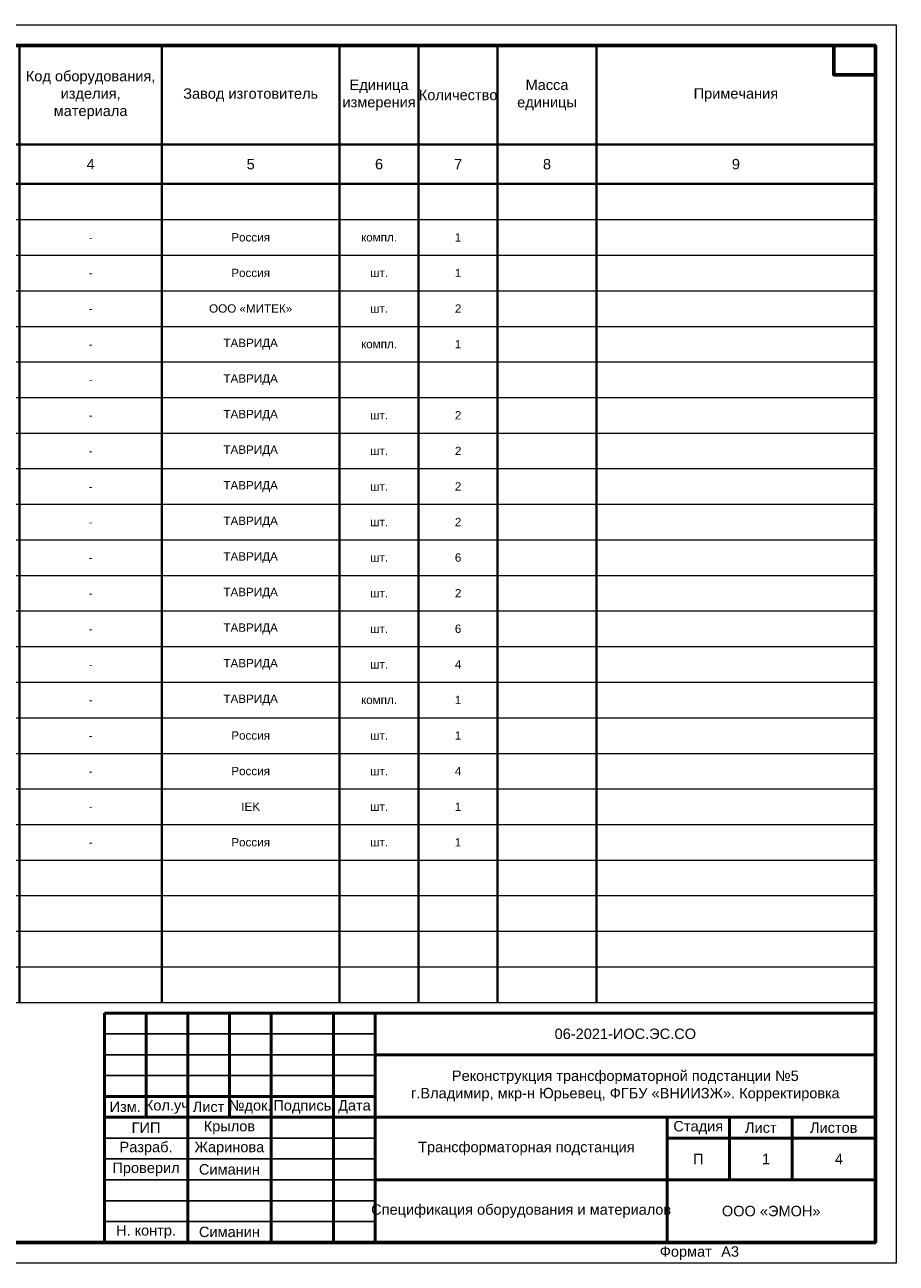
# Model space of a CAD drawing. Header units: millimetres. Extents: x 523209 to 536718, y -48289 to -47398.
# Tile 110 of 116: x 535204 to 535413, y -47992 to -47695. Entities that reach past the tile are written whole.
import ezdxf
from ezdxf.enums import TextEntityAlignment as Align

# ---------------------------------------------------------------- set-up
doc = ezdxf.new("R2010")
doc.units = ezdxf.units.MM
for name, color, linetype, lineweight in [('LIN_Основная сплошная', 50, 'Continuous', 50), ('ВК-линия контур', 132, 'Continuous', 15), ('ВК-линия толстая', 30, 'Continuous', 60), ('ВК-Текст', 1, 'Continuous', 30), ('электрика', 1, 'Continuous', 40), ('ЭОМ_Текст', 7, 'Continuous', 30)]:
    doc.layers.add(name, color=color, linetype=linetype, lineweight=lineweight)
doc.layers.add('Текст и рамки', color=7, linetype='Continuous')
doc.styles.get("Standard").update_dxf_attribs({"font": 'arial.ttf'})
doc.styles.add('ОПС', font='arial.ttf')
doc.styles.add('СГЕНЕРИР_СТИЛЬ_1', font='times.ttf')

# ---------------------------------------------------------------- blocks, each defined once
blk = doc.blocks.new('*U85')
at = {"layer": 'ВК-линия контур', "color": 0}
for p, q in [((-420, 297), (0, 297)), ((0, 297), (0, 0)), ((0, 0), (-420, 0))]:
    blk.add_line(p, q, dxfattribs=at)
at = {"layer": 'ВК-линия толстая', "color": 0}
for points in [[(-400, 5), (-400, 292), (-5, 292), (-5, 5)], [(-5, 292), (-15, 292), (-15, 285), (-5, 285)]]:
    blk.add_lwpolyline(points, close=True, dxfattribs=at)
at = {"layer": 'ВК-Текст', "color": 0}
blk.add_text('Формат ', height=2.5, dxfattribs=at).set_placement((-56.73, 1.56))
blk.add_attdef('ЛИСТ_АЛ', text='', height=2.5, dxfattribs=at).set_placement((-10, 288.5), align=Align.MIDDLE_CENTER)
at = {"layer": 'ВК-Текст', "color": 0, "ltscale": 0.5}
blk.add_attdef('ВЕРХНИЙ_ШИФР', text='', height=0.000005, rotation=180, dxfattribs=at).set_placement((-400, 278), align=Align.MIDDLE_CENTER)
at = {"layer": 'ВК-Текст', "color": 0, "flags": 12}
blk.add_attdef('ФОРМАТ_ЛИСТА', (-42, 1.56), '', height=2.5, dxfattribs=at)
blk = doc.blocks.new('A$C5C9321C1')
at = {"layer": 'электрика', "color": 7}
for p, q in [((1896, 22945), (1896, 20575)), ((13274, 22945), (13274, 20575)), ((18963, 22945), (18963, 20575)), ((22376, 22945), (22376, 20575)), ((26643, 22945), (26643, 20575)), ((28539, 22945), (28539, 20575)), ((30436, 22945), (30436, 20575)), ((32806, 22945), (32806, 20575)), ((0, 20575), (1896, 20575)), ((1896, 20575), (13274, 20575)), ((1896, 20575), (1896, 19627)), ((13274, 20575), (18963, 20575)), ((13274, 20575), (13274, 19627)), ((18963, 20575), (22376, 20575)), ((18963, 20575), (18963, 19627)), ((22376, 20575), (26643, 20575)), ((22376, 20575), (22376, 19627)), ((26643, 20575), (28539, 20575)), ((26643, 20575), (26643, 19627)), ((28539, 20575), (30436, 20575)), ((28539, 20575), (28539, 19627)), ((30436, 20575), (32806, 20575)), ((30436, 20575), (30436, 19627)), ((32806, 20575), (39500, 20575)), ((32806, 20575), (32806, 19627)), ((0, 19627), (1896, 19627)), ((1896, 19627), (13274, 19627)), ((1896, 19627), (1896, 18773)), ((13274, 19627), (18963, 19627)), ((13274, 19627), (13274, 18773)), ((18963, 19627), (22376, 19627)), ((18963, 19627), (18963, 18773)), ((22376, 19627), (26643, 19627)), ((22376, 19627), (22376, 18773)), ((26643, 19627), (28539, 19627)), ((26643, 19627), (26643, 18773)), ((28539, 19627), (30436, 19627)), ((28539, 19627), (28539, 18773)), ((30436, 19627), (32806, 19627)), ((30436, 19627), (30436, 18773)), ((32806, 19627), (39500, 19627)), ((32806, 19627), (32806, 18773)), ((1896, 18773), (1896, 17920)), ((13274, 18773), (13274, 17920)), ((18963, 18773), (18963, 17920)), ((22376, 18773), (22376, 17920)), ((26643, 18773), (26643, 17920)), ((28539, 18773), (28539, 17920)), ((30436, 18773), (30436, 17920)), ((32806, 18773), (32806, 17920)), ((1896, 17920), (1896, 17067)), ((13274, 17920), (13274, 17067)), ((18963, 17920), (18963, 17067)), ((22376, 17920), (22376, 17067)), ((26643, 17920), (26643, 17067)), ((28539, 17920), (28539, 17067)), ((30436, 17920), (30436, 17067)), ((32806, 17920), (32806, 17067)), ((1896, 17067), (1896, 16213)), ((13274, 17067), (13274, 16213)), ((18963, 17067), (18963, 16213)), ((22376, 17067), (22376, 16213)), ((26643, 17067), (26643, 16213)), ((28539, 17067), (28539, 16213)), ((30436, 17067), (30436, 16213)), ((32806, 17067), (32806, 16213)), ((1896, 16213), (1896, 15360)), ((13274, 16213), (13274, 15360)), ((18963, 16213), (18963, 15360)), ((22376, 16213), (22376, 15360)), ((26643, 16213), (26643, 15360)), ((28539, 16213), (28539, 15360)), ((30436, 16213), (30436, 15360)), ((32806, 16213), (32806, 15360)), ((1896, 15360), (1896, 14507)), ((13274, 15360), (13274, 14507)), ((18963, 15360), (18963, 14507)), ((22376, 15360), (22376, 14507)), ((26643, 15360), (26643, 14507)), ((28539, 15360), (28539, 14507)), ((30436, 15360), (30436, 14507)), ((32806, 15360), (32806, 14507)), ((1896, 14507), (1896, 13653)), ((13274, 14507), (13274, 13653)), ((18963, 14507), (18963, 13653)), ((22376, 14507), (22376, 13653)), ((26643, 14507), (26643, 13653)), ((28539, 14507), (28539, 13653)), ((30436, 14507), (30436, 13653)), ((32806, 14507), (32806, 13653)), ((1896, 13653), (1896, 12800)), ((13274, 13653), (13274, 12800)), ((18963, 13653), (18963, 12800)), ((22376, 13653), (22376, 12800)), ((26643, 13653), (26643, 12800)), ((28539, 13653), (28539, 12800)), ((30436, 13653), (30436, 12800)), ((32806, 13653), (32806, 12800)), ((1896, 12800), (1896, 11947)), ((13274, 12800), (13274, 11947)), ((18963, 12800), (18963, 11947)), ((22376, 12800), (22376, 11947)), ((26643, 12800), (26643, 11947)), ((28539, 12800), (28539, 11947)), ((30436, 12800), (30436, 11947)), ((32806, 12800), (32806, 11947)), ((1896, 11947), (1896, 11093)), ((13274, 11947), (13274, 11093)), ((18963, 11947), (18963, 11093)), ((22376, 11947), (22376, 11093)), ((26643, 11947), (26643, 11093)), ((28539, 11947), (28539, 11093)), ((30436, 11947), (30436, 11093)), ((32806, 11947), (32806, 11093)), ((1896, 11093), (1896, 10240)), ((13274, 11093), (13274, 10240)), ((18963, 11093), (18963, 10240)), ((22376, 11093), (22376, 10240)), ((26643, 11093), (26643, 10240)), ((28539, 11093), (28539, 10240)), ((30436, 11093), (30436, 10240)), ((32806, 11093), (32806, 10240)), ((1896, 10240), (1896, 9387)), ((13274, 10240), (13274, 9387)), ((18963, 10240), (18963, 9387)), ((22376, 10240), (22376, 9387)), ((26643, 10240), (26643, 9387)), ((28539, 10240), (28539, 9387)), ((30436, 10240), (30436, 9387)), ((32806, 10240), (32806, 9387)), ((1896, 9387), (1896, 8533)), ((13274, 9387), (13274, 8533)), ((18963, 9387), (18963, 8533)), ((22376, 9387), (22376, 8533)), ((26643, 9387), (26643, 8533)), ((28539, 9387), (28539, 8533)), ((30436, 9387), (30436, 8533)), ((32806, 9387), (32806, 8533)), ((1896, 8533), (1896, 7680)), ((13274, 8533), (13274, 7680)), ((18963, 8533), (18963, 7680)), ((22376, 8533), (22376, 7680)), ((26643, 8533), (26643, 7680)), ((28539, 8533), (28539, 7680)), ((30436, 8533), (30436, 7680)), ((32806, 8533), (32806, 7680)), ((1896, 7680), (1896, 6827)), ((13274, 7680), (13274, 6827)), ((18963, 7680), (18963, 6827)), ((22376, 7680), (22376, 6827)), ((26643, 7680), (26643, 6827)), ((28539, 7680), (28539, 6827)), ((30436, 7680), (30436, 6827)), ((32806, 7680), (32806, 6827)), ((1896, 6827), (1896, 5973)), ((13274, 6827), (13274, 5973)), ((18963, 6827), (18963, 5973)), ((22376, 6827), (22376, 5973)), ((26643, 6827), (26643, 5973)), ((28539, 6827), (28539, 5973)), ((30436, 6827), (30436, 5973)), ((32806, 6827), (32806, 5973)), ((1896, 5973), (1896, 5120)), ((13274, 5973), (13274, 5120)), ((18963, 5973), (18963, 5120)), ((22376, 5973), (22376, 5120)), ((26643, 5973), (26643, 5120)), ((28539, 5973), (28539, 5120)), ((30436, 5973), (30436, 5120)), ((32806, 5973), (32806, 5120)), ((1896, 5120), (1896, 4267)), ((13274, 5120), (13274, 4267)), ((18963, 5120), (18963, 4267)), ((22376, 5120), (22376, 4267)), ((26643, 5120), (26643, 4267)), ((28539, 5120), (28539, 4267)), ((30436, 5120), (30436, 4267)), ((32806, 5120), (32806, 4267)), ((1896, 4267), (1896, 3413)), ((13274, 4267), (13274, 3413)), ((18963, 4267), (18963, 3413)), ((22376, 4267), (22376, 3413)), ((26643, 4267), (26643, 3413)), ((28539, 4267), (28539, 3413)), ((30436, 4267), (30436, 3413)), ((32806, 4267), (32806, 3413)), ((1896, 3413), (1896, 2560)), ((13274, 3413), (13274, 2560)), ((18963, 3413), (18963, 2560)), ((22376, 3413), (22376, 2560)), ((26643, 3413), (26643, 2560)), ((28539, 3413), (28539, 2560)), ((30436, 3413), (30436, 2560)), ((32806, 3413), (32806, 2560)), ((1896, 2560), (1896, 0)), ((13274, 2560), (13274, 0)), ((18963, 2560), (18963, 0)), ((22376, 2560), (22376, 0)), ((26643, 2560), (26643, 0)), ((28539, 2560), (28539, 0)), ((30436, 2560), (30436, 0)), ((32806, 2560), (32806, 0))]:
    blk.add_line(p, q, dxfattribs=at)
at = {"layer": 'ЭОМ_Текст', "lineweight": 0}
for p, q in [((0, 18773), (1896, 18773)), ((1896, 18773), (13274, 18773)), ((13274, 18773), (18963, 18773)), ((18963, 18773), (22376, 18773)), ((22376, 18773), (26643, 18773)), ((26643, 18773), (28539, 18773)), ((28539, 18773), (30436, 18773)), ((30436, 18773), (32806, 18773)), ((32806, 18773), (39500, 18773)), ((0, 17920), (1896, 17920)), ((1896, 17920), (13274, 17920)), ((13274, 17920), (18963, 17920)), ((18963, 17920), (22376, 17920)), ((22376, 17920), (26643, 17920)), ((26643, 17920), (28539, 17920)), ((28539, 17920), (30436, 17920)), ((30436, 17920), (32806, 17920)), ((32806, 17920), (39500, 17920)), ((0, 17067), (1896, 17067)), ((1896, 17067), (13274, 17067)), ((13274, 17067), (18963, 17067)), ((18963, 17067), (22376, 17067)), ((22376, 17067), (26643, 17067)), ((26643, 17067), (28539, 17067)), ((28539, 17067), (30436, 17067)), ((30436, 17067), (32806, 17067)), ((32806, 17067), (39500, 17067)), ((0, 16213), (1896, 16213)), ((1896, 16213), (13274, 16213)), ((13274, 16213), (18963, 16213)), ((18963, 16213), (22376, 16213)), ((22376, 16213), (26643, 16213)), ((26643, 16213), (28539, 16213)), ((28539, 16213), (30436, 16213)), ((30436, 16213), (32806, 16213)), ((32806, 16213), (39500, 16213)), ((0, 15360), (1896, 15360)), ((1896, 15360), (13274, 15360)), ((13274, 15360), (18963, 15360)), ((18963, 15360), (22376, 15360)), ((22376, 15360), (26643, 15360)), ((26643, 15360), (28539, 15360)), ((28539, 15360), (30436, 15360)), ((30436, 15360), (32806, 15360)), ((32806, 15360), (39500, 15360)), ((0, 14507), (1896, 14507)), ((1896, 14507), (13274, 14507)), ((13274, 14507), (18963, 14507)), ((18963, 14507), (22376, 14507)), ((22376, 14507), (26643, 14507)), ((26643, 14507), (28539, 14507)), ((28539, 14507), (30436, 14507)), ((30436, 14507), (32806, 14507)), ((32806, 14507), (39500, 14507)), ((0, 13653), (1896, 13653)), ((1896, 13653), (13274, 13653)), ((13274, 13653), (18963, 13653)), ((18963, 13653), (22376, 13653)), ((22376, 13653), (26643, 13653)), ((26643, 13653), (28539, 13653)), ((28539, 13653), (30436, 13653)), ((30436, 13653), (32806, 13653)), ((32806, 13653), (39500, 13653)), ((0, 12800), (1896, 12800)), ((1896, 12800), (13274, 12800)), ((13274, 12800), (18963, 12800)), ((18963, 12800), (22376, 12800)), ((22376, 12800), (26643, 12800)), ((26643, 12800), (28539, 12800)), ((28539, 12800), (30436, 12800)), ((30436, 12800), (32806, 12800)), ((32806, 12800), (39500, 12800)), ((0, 11947), (1896, 11947)), ((1896, 11947), (13274, 11947)), ((13274, 11947), (18963, 11947)), ((18963, 11947), (22376, 11947)), ((22376, 11947), (26643, 11947)), ((26643, 11947), (28539, 11947)), ((28539, 11947), (30436, 11947)), ((30436, 11947), (32806, 11947)), ((32806, 11947), (39500, 11947)), ((0, 11093), (1896, 11093)), ((1896, 11093), (13274, 11093)), ((13274, 11093), (18963, 11093)), ((18963, 11093), (22376, 11093)), ((22376, 11093), (26643, 11093)), ((26643, 11093), (28539, 11093)), ((28539, 11093), (30436, 11093)), ((30436, 11093), (32806, 11093)), ((32806, 11093), (39500, 11093)), ((0, 10240), (1896, 10240)), ((1896, 10240), (13274, 10240)), ((13274, 10240), (18963, 10240)), ((18963, 10240), (22376, 10240)), ((22376, 10240), (26643, 10240)), ((26643, 10240), (28539, 10240)), ((28539, 10240), (30436, 10240)), ((30436, 10240), (32806, 10240)), ((32806, 10240), (39500, 10240)), ((0, 9387), (1896, 9387)), ((1896, 9387), (13274, 9387)), ((13274, 9387), (18963, 9387)), ((18963, 9387), (22376, 9387)), ((22376, 9387), (26643, 9387)), ((26643, 9387), (28539, 9387)), ((28539, 9387), (30436, 9387)), ((30436, 9387), (32806, 9387)), ((32806, 9387), (39500, 9387)), ((0, 8533), (1896, 8533)), ((1896, 8533), (13274, 8533)), ((13274, 8533), (18963, 8533)), ((18963, 8533), (22376, 8533)), ((22376, 8533), (26643, 8533)), ((26643, 8533), (28539, 8533)), ((28539, 8533), (30436, 8533)), ((30436, 8533), (32806, 8533)), ((32806, 8533), (39500, 8533)), ((0, 7680), (1896, 7680)), ((1896, 7680), (13274, 7680)), ((13274, 7680), (18963, 7680)), ((18963, 7680), (22376, 7680)), ((22376, 7680), (26643, 7680)), ((26643, 7680), (28539, 7680)), ((28539, 7680), (30436, 7680)), ((30436, 7680), (32806, 7680)), ((32806, 7680), (39500, 7680)), ((0, 6827), (1896, 6827)), ((1896, 6827), (13274, 6827)), ((13274, 6827), (18963, 6827)), ((18963, 6827), (22376, 6827)), ((22376, 6827), (26643, 6827)), ((26643, 6827), (28539, 6827)), ((28539, 6827), (30436, 6827)), ((30436, 6827), (32806, 6827)), ((32806, 6827), (39500, 6827)), ((0, 5973), (1896, 5973)), ((1896, 5973), (13274, 5973)), ((13274, 5973), (18963, 5973)), ((18963, 5973), (22376, 5973)), ((22376, 5973), (26643, 5973)), ((26643, 5973), (28539, 5973)), ((28539, 5973), (30436, 5973)), ((30436, 5973), (32806, 5973)), ((32806, 5973), (39500, 5973)), ((0, 5120), (1896, 5120)), ((1896, 5120), (13274, 5120)), ((13274, 5120), (18963, 5120)), ((18963, 5120), (22376, 5120)), ((22376, 5120), (26643, 5120)), ((26643, 5120), (28539, 5120)), ((28539, 5120), (30436, 5120)), ((30436, 5120), (32806, 5120)), ((32806, 5120), (39500, 5120)), ((0, 4267), (1896, 4267)), ((1896, 4267), (13274, 4267)), ((13274, 4267), (18963, 4267)), ((18963, 4267), (22376, 4267)), ((22376, 4267), (26643, 4267)), ((26643, 4267), (28539, 4267)), ((28539, 4267), (30436, 4267)), ((30436, 4267), (32806, 4267)), ((32806, 4267), (39500, 4267)), ((0, 3413), (1896, 3413)), ((1896, 3413), (13274, 3413)), ((13274, 3413), (18963, 3413)), ((18963, 3413), (22376, 3413)), ((22376, 3413), (26643, 3413)), ((26643, 3413), (28539, 3413)), ((28539, 3413), (30436, 3413)), ((30436, 3413), (32806, 3413)), ((32806, 3413), (39500, 3413)), ((0, 2560), (1896, 2560)), ((1896, 2560), (13274, 2560)), ((13274, 2560), (18963, 2560)), ((18963, 2560), (22376, 2560)), ((22376, 2560), (26643, 2560)), ((26643, 2560), (28539, 2560)), ((28539, 2560), (30436, 2560)), ((30436, 2560), (32806, 2560)), ((32806, 2560), (39500, 2560)), ((0, 1707), (1896, 1707)), ((1896, 1707), (13274, 1707)), ((13274, 1707), (18963, 1707)), ((18963, 1707), (22376, 1707)), ((22376, 1707), (26643, 1707)), ((26643, 1707), (28539, 1707)), ((28539, 1707), (30436, 1707)), ((30436, 1707), (32806, 1707)), ((32806, 1707), (39500, 1707)), ((0, 853), (1896, 853)), ((1896, 853), (13274, 853)), ((13274, 853), (18963, 853)), ((18963, 853), (22376, 853)), ((22376, 853), (26643, 853)), ((26643, 853), (28539, 853)), ((28539, 853), (30436, 853)), ((30436, 853), (32806, 853)), ((32806, 853), (39500, 853)), ((0, 0), (1896, 0)), ((1896, 0), (13274, 0)), ((13274, 0), (18963, 0)), ((18963, 0), (22376, 0)), ((22376, 0), (26643, 0)), ((26643, 0), (28539, 0)), ((28539, 0), (30436, 0)), ((30436, 0), (32806, 0)), ((32806, 0), (39500, 0))]:
    blk.add_line(p, q, dxfattribs=at)
at = {"layer": 'ЭОМ_Текст', "lineweight": 25, "char_height": 250, "attachment_point": 5}
for s, insert, width in [('Тип, марка,\\Pобозначение документа \\Pопросного листа', (16119, 21760), 5688.91), ('Код оборудования, изделия, \\Pматериала', (20670, 21760), 3413.34), ('Единица измерения', (27591, 21760), 1896.3), ('Масса единицы', (31621, 21760), 2370.38), ('Позиция', (948, 21760), 1896.3), ('Наименование и технические характеристики', (7585, 21760), 11377.82), ('Завод изготовитель', (24510, 21760), 4266.68), ('Количество', (29488, 21760), 1896.3), ('Примечания', (36153, 21760), 6693.96), ('1', (948, 20101), 1896.3), ('2', (7585, 20101), 11377.82), ('3', (16119, 20101), 5688.91), ('4', (20670, 20101), 3413.34), ('5', (24510, 20101), 4266.68), ('6', (27591, 20101), 1896.3), ('7', (29488, 20101), 1896.3), ('8', (31621, 20101), 2370.38), ('9', (36153, 20101), 6693.96)]:
    blk.add_mtext(s, dxfattribs=dict(at, insert=insert, width=width))

msp = doc.modelspace()

# ---------------------------------------------------------------- linework, layer by layer
for p, q in [((535288.45484, -47936.68774), (535223.45484, -47936.68774)), ((535288.45484, -47941.68774), (535223.45484, -47941.68774)), ((535288.45484, -47946.68774), (535223.45484, -47946.68774)), ((535288.45484, -47961.68774), (535223.45484, -47961.68774)), ((535288.45484, -47966.68774), (535223.45484, -47966.68774)), ((535288.45484, -47971.68774), (535223.45484, -47971.68774)), ((535288.45484, -47976.68774), (535223.45484, -47976.68774)), ((535288.45484, -47981.68774), (535223.45484, -47981.68774))]:
    msp.add_line(p, q)
at = {"layer": 'LIN_Основная сплошная', "color": 7}
for p, q in [((535223.45484, -47986.68774), (535223.45484, -47931.68774)), ((535223.45484, -47931.68774), (535408.45484, -47931.68774)), ((535233.45484, -47931.68774), (535233.45484, -47956.68774)), ((535243.45484, -47931.68774), (535243.45484, -47986.68774)), ((535253.45484, -47931.68774), (535253.45484, -47956.68774)), ((535263.45484, -47931.68774), (535263.45484, -47986.68774)), ((535278.45484, -47931.68774), (535278.45484, -47986.68774)), ((535288.45484, -47931.68774), (535288.45484, -47986.68774)), ((535288.45484, -47941.68774), (535408.45484, -47941.68774)), ((535288.45484, -47951.68774), (535223.45484, -47951.68774)), ((535223.45484, -47956.68774), (535408.45484, -47956.68774)), ((535358.45484, -47986.68774), (535358.45484, -47956.68774)), ((535373.45484, -47956.68774), (535373.45484, -47971.68774)), ((535388.45484, -47956.68774), (535388.45484, -47971.68774)), ((535358.45484, -47961.68774), (535408.45484, -47961.68774)), ((535288.45484, -47971.68774), (535408.45484, -47971.68774))]:
    msp.add_line(p, q, dxfattribs=at)

# ---------------------------------------------------------------- block references
ref = msp.add_blockref('*U85', (535413.45484, -47991.68774))
ref.add_attrib('ФОРМАТ_ЛИСТА', 'А3', (535371.45484, -47990.12948), dxfattribs={"layer": 'ВК-Текст', "color": 0, "height": 2.5, "flags": 12})
at = {"xscale": 0.01, "yscale": 0.01, "zscale": 0.01}
msp.add_blockref('A$C5C9321C1', (535013.45485, -47929.14035), dxfattribs=at)

# ---------------------------------------------------------------- texts
at = {"lineweight": 0, "char_height": 2, "attachment_point": 5}
for s, insert, width in [('{\\C0;Россия}', (535258.55195, -47745.67308), 42.6668088), ('{\\C0;компл.}', (535289.36687, -47745.67308), 18.9630261), ('{\\C0;1}', (535308.32989, -47745.67308), 18.9630261), ('{\\C0;-}', (535220.15182, -47745.67308), 34.133447), ('{\\C0;-}', (535220.15182, -47754.20644), 34.133447), ('{\\C0;Россия}', (535258.55195, -47754.20644), 42.6668088), ('{\\C0;шт.}', (535289.36687, -47754.20644), 18.9630261), ('{\\C0;1}', (535308.32989, -47754.20644), 18.9630261), ('{\\C0;-}', (535220.15182, -47762.7398), 34.133447), ('{\\C0;ООО «МИТЕК»}', (535258.55195, -47762.7398), 42.6668088), ('{\\C0;шт.}', (535289.36687, -47762.7398), 18.9630261), ('{\\C0;2}', (535308.32989, -47762.7398), 18.9630261), ('{\\C0;-}', (535220.15182, -47771.27316), 34.133447), ('{\\C0;ТАВРИДА}', (535258.55195, -47771.27316), 42.6668088), ('{\\C0;компл.}', (535289.36687, -47771.27316), 18.9630261), ('{\\C0;1}', (535308.32989, -47771.27316), 18.9630261), ('{\\C0;-}', (535220.15182, -47779.80652), 34.133447), ('{\\C0;ТАВРИДА}', (535258.55195, -47779.80652), 42.6668088), ('{\\C0;-}', (535220.15182, -47788.33989), 34.133447), ('{\\C0;ТАВРИДА}', (535258.55195, -47788.33989), 42.6668088), ('{\\C0;шт.}', (535289.36687, -47788.33989), 18.9630261), ('{\\C0;2}', (535308.32989, -47788.33989), 18.9630261), ('{\\C0;ТАВРИДА}', (535258.55195, -47796.87325), 42.6668088), ('{\\C0;2}', (535308.32989, -47796.87325), 18.9630261), ('{\\C0;-}', (535220.15182, -47796.87325), 34.133447), ('{\\C0;шт.}', (535289.36687, -47796.87325), 18.9630261), ('{\\C0;ТАВРИДА}', (535258.55195, -47805.40661), 42.6668088), ('{\\C0;шт.}', (535289.36687, -47805.40661), 18.9630261), ('{\\C0;2}', (535308.32989, -47805.40661), 18.9630261), ('{\\C0;-}', (535220.15182, -47805.40661), 34.133447), ('{\\C0;ТАВРИДА}', (535258.55195, -47813.93997), 42.6668088), ('{\\C0;шт.}', (535289.36687, -47813.93997), 18.9630261), ('{\\C0;2}', (535308.32989, -47813.93997), 18.9630261), ('{\\C0;-}', (535220.15182, -47813.93997), 34.133447), ('{\\C0;-}', (535220.15182, -47822.47333), 34.133447), ('{\\C0;ТАВРИДА}', (535258.55195, -47822.47333), 42.6668088), ('{\\C0;шт.}', (535289.36687, -47822.47333), 18.9630261), ('{\\C0;6}', (535308.32989, -47822.47333), 18.9630261), ('{\\C0;-}', (535220.15182, -47831.00669), 34.133447), ('{\\C0;ТАВРИДА}', (535258.55195, -47831.00669), 42.6668088), ('{\\C0;шт.}', (535289.36687, -47831.00669), 18.9630261), ('{\\C0;2}', (535308.32989, -47831.00669), 18.9630261), ('{\\C0;-}', (535220.15182, -47839.54006), 34.133447), ('{\\C0;ТАВРИДА}', (535258.55195, -47839.54006), 42.6668088), ('{\\C0;шт.}', (535289.36687, -47839.54006), 18.9630261), ('{\\C0;6}', (535308.32989, -47839.54006), 18.9630261), ('{\\C0;-}', (535220.15182, -47848.07342), 34.133447), ('{\\C0;ТАВРИДА}', (535258.55195, -47848.07342), 42.6668088), ('{\\C0;шт.}', (535289.36687, -47848.07342), 18.9630261), ('{\\C0;4}', (535308.32989, -47848.07342), 18.9630261), ('{\\C0;ТАВРИДА}', (535258.55195, -47856.60678), 42.6668088), ('{\\C0;1}', (535308.32989, -47856.60678), 18.9630261), ('{\\C0;-}', (535220.15182, -47856.60678), 34.133447), ('{\\C0;компл.}', (535289.36687, -47856.60678), 18.9630261), ('{\\C0;Россия}', (535258.55195, -47865.14014), 42.6668088), ('{\\C0;1}', (535308.32989, -47865.14014), 18.9630261), ('{\\C0;-}', (535220.15182, -47865.14014), 34.133447), ('{\\C0;шт.}', (535289.36687, -47865.14014), 18.9630261), ('{\\C0;Россия}', (535258.55195, -47873.6735), 42.6668088), ('{\\C0;шт.}', (535289.36687, -47873.6735), 18.9630261), ('{\\C0;4}', (535308.32989, -47873.6735), 18.9630261), ('{\\C0;-}', (535220.15182, -47873.6735), 34.133447), ('{\\C0;IEK}', (535258.55195, -47882.20686), 42.6668088), ('{\\C0;шт.}', (535289.36687, -47882.20686), 18.9630261), ('{\\C0;1}', (535308.32989, -47882.20686), 18.9630261), ('{\\C0;-}', (535220.15182, -47882.20686), 34.133447), ('{\\C0;-}', (535220.15182, -47890.74023), 34.133447), ('{\\C0;Россия}', (535258.55195, -47890.74023), 42.6668088), ('{\\C0;шт.}', (535289.36687, -47890.74023), 18.9630261), ('{\\C0;1}', (535308.32989, -47890.74023), 18.9630261)]:
    msp.add_mtext(s, dxfattribs=dict(at, insert=insert, width=width))
at = {"lineweight": 0, "char_height": 2.5, "attachment_point": 5, "style": 'СГЕНЕРИР_СТИЛЬ_1'}
for s, insert, width in [('{\\fArial|b0|i0|c204|p34;\\C7;06-2021-ИОС.ЭС.СО}', (535348.45484, -47936.68774), 120), ('\\pl2.5;{\\fArial|b0|i0|c204|p34;Трансформаторная подстанция\\P}', (535323.45484, -47964.18774), 70), ('\\pl2.5;{\\fArial|b0|i0|c0|p34;1\\P}', (535380.95484, -47966.68774), 15), ('\\pl2.5;{\\fArial|b0|i0|c204|p34;4\\P}', (535398.45484, -47966.68774), 20), ('{\\fArial|b0|i0|c204|p34;\\C7;Спецификация оборудования и материалов}', (535323.45484, -47979.18774), 70)]:
    msp.add_mtext(s, dxfattribs=dict(at, insert=insert, width=width))
at = {"color": 1, "lineweight": 0, "insert": (535348.45484, -47949.18774), "char_height": 2.5, "width": 120, "attachment_point": 5, "style": 'ОПС'}
msp.add_mtext('{\\C0;Реконструкция трансформаторной подстанции №5\\Pг.Владимир, мкр-н Юрьевец, ФГБУ «ВНИИЗЖ». Корректировка}', dxfattribs=at)
at = {"layer": 'Текст и рамки', "color": 7, "char_height": 2.5, "attachment_point": 5}
for s, insert, width in [('Изм.', (535228.45484, -47954.18774), 10), ('Кол.уч', (535238.45484, -47954.18774), 10), ('Лист', (535248.45484, -47954.18774), 10), ('№док.', (535258.45484, -47954.18774), 10), ('Подпись', (535270.95484, -47954.18774), 10), ('Дата', (535283.45484, -47954.18774), 10), ('ГИП', (535233.45484, -47959.18774), 20), ('Крылов', (535253.45484, -47959.18774), 20), ('Стадия', (535365.95484, -47959.18774), 15), ('Лист', (535380.95484, -47959.18774), 15), ('Листов', (535398.45484, -47959.18774), 20), ('Разраб.', (535233.45484, -47964.18774), 20), ('Жаринова', (535253.45484, -47964.18774), 20), ('П', (535365.95484, -47966.68774), 15), ('Проверил', (535233.45484, -47969.18774), 20), ('Симанин', (535253.45484, -47969.18774), 20), ('ООО «ЭМОН»', (535383.45484, -47979.18774), 50), ('ООО «ЭМОН»', (535383.45484, -47979.18774), 50), ('Н. контр.', (535233.45484, -47984.18774), 20), ('Симанин', (535253.45484, -47984.18774), 20)]:
    msp.add_mtext(s, dxfattribs=dict(at, insert=insert, width=width))

doc.saveas('drawing.dxf')
